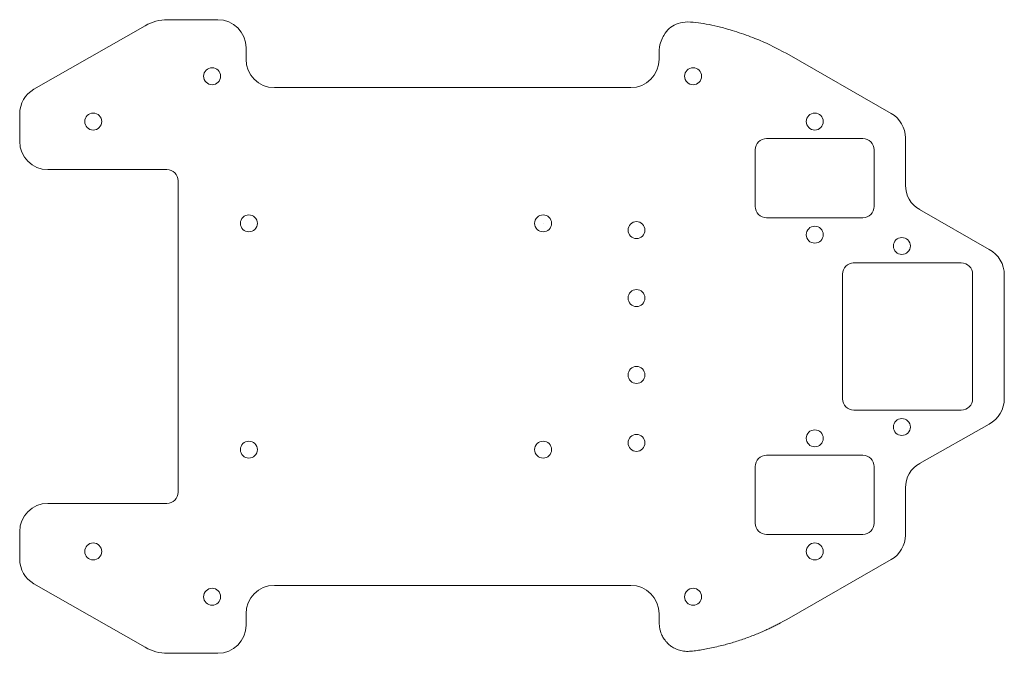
# Model space of a CAD drawing. Extents: x -57 to 117, y -56 to 56.
import ezdxf

# ---------------------------------------------------------------- set-up
doc = ezdxf.new("R2010")
doc.units = 0
doc.layers.add('noname', color=7, linetype='CONTINUOUS', lineweight=20)

msp = doc.modelspace()

# ---------------------------------------------------------------- linework, layer by layer
at = {"layer": 'noname'}
for p, q in [((-30.87, 56), (-22, 56)), ((-54.48, 43.7), (-34.85, 54.94)), ((-17, 49), (-17, 51)), ((-17, 49), (-17, 51)), ((56, 49), (56, 50.69)), ((56, 49), (56, 50.69)), ((56, 50.69), (56, 49)), ((56, 49), (56, 50.69)), ((97.01, 39.44), (78.56, 50)), ((-12, 44), (51, 44)), ((-57, 34.5), (-57, 39.36)), ((92, 35), (75, 35)), ((99.53, 35.1), (99.53, 26.76)), ((73, 33), (73, 23)), ((94, 23), (94, 33)), ((-31, 29.5), (-52, 29.5)), ((-29, -27.5), (-29, 27.5)), ((75, 21), (92, 21)), ((102.04, 22.42), (114.32, 15.39)), ((35.5, 20), (35.5, 20)), ((109.4, 13), (90.3, 13)), ((88.4, 11), (88.4, -11)), ((111.4, -11), (111.4, 11)), ((117, 10.86), (117, -10.95)), ((90.4, -13), (109.4, -13)), ((114.32, -15.48), (102.04, -22.42)), ((92, -21), (75, -21)), ((73, -23), (73, -33)), ((94, -33), (94, -23)), ((99.53, -26.76), (99.53, -35.1)), ((-52, -29.5), (-31, -29.5)), ((-57, -39.36), (-57, -34.5)), ((75, -35), (92, -35)), ((97.01, -39.44), (78.56, -50)), ((-34.85, -54.94), (-54.48, -43.7)), ((51, -44), (-12, -44)), ((-17, -49), (-17, -51)), ((56, -49), (56, -50.69)), ((-22, -56), (-30.87, -56))]:
    msp.add_line(p, q, dxfattribs=at)
for centre in [(-23, 46), (62, 46), (-44, 38), (83.5, 38), (-16.5, 20), (35.5, 20), (52, 18.8), (83.5, 18), (98.9, 16), (52, 6.8), (52, -6.8), (98.9, -16), (52, -18.8), (83.5, -18), (-16.5, -20), (35.5, -20), (-44, -38), (83.5, -38), (-23, -46), (62, -46)]:
    msp.add_circle(centre, 1.5, dxfattribs=at)
for centre, radius, start, end in [((-30.87, 48), 8, 90, 119.7853), ((-22, 51), 5, 360, 90), ((-12, 49), 5, 180, 270), ((51, 49), 5, 270, 0), ((-52, 39.36), 5, 119.7853, 180), ((94.53, 35.1), 5, 0, 60.2147), ((75, 33), 2, 90, 180), ((92, 33), 2, 0, 90), ((-52, 34.5), 5, 180, 270), ((-31, 27.5), 2, 0, 90), ((104.53, 26.76), 5, 180, 240.2147), ((75, 23), 2, 180, 270), ((92, 23), 2, 270, 0), ((111.92, 10.91), 5.08, 359.4322, 61.831), ((90.4, 11), 2, 90, 180), ((109.4, 11), 2, 0, 90), ((0, 0), 0, 0, 0), ((0, 0), 0, 0, 0), ((0, 0), 0, 0, 0), ((0, 0), 0, 0, 0), ((0, 0), 0, 0, 0), ((0, 0), 0, 0, 0), ((0, 0), 0, 0, 0), ((0, 0), 0, 0, 0), ((90.4, -11), 2, 180, 270), ((109.4, -11), 2, 270, 0), ((111.92, -11), 5.08, 298.169, 0.5678), ((75, -23), 2, 90, 180), ((92, -23), 2, 0, 90), ((104.53, -26.76), 5, 119.7853, 180), ((-31, -27.5), 2, 270, 0), ((-52, -34.5), 5, 90, 180), ((75, -33), 2, 180, 270), ((92, -33), 2, 270, 0), ((94.53, -35.1), 5, 299.7853, 0), ((-52, -39.36), 5, 180, 240.2147), ((-12, -49), 5, 90, 180), ((51, -49), 5, 360, 90), ((-22, -51), 5, 270, 0), ((-30.87, -48), 8, 240.2147, 270)]:
    msp.add_arc(centre, radius, start, end, dxfattribs=at)
for points in [[(56, 50.69), (56.16, 51.94), (56.82, 53.43), (57.75, 54.49), (58.94, 55.25), (60.56, 55.67), (62.55, 55.53), (64.24, 55.25), (66.42, 54.79), (68.27, 54.31), (71.94, 53.11), (74.62, 52.01), (76.39, 51.16), (78.56, 50)], [(56, -50.69), (56.08, -51.57), (56.35, -52.53), (56.64, -53.14), (57.16, -53.9), (57.83, -54.56), (58.29, -54.89), (59.17, -55.34), (60.05, -55.6), (61.1, -55.69), (62.18, -55.58), (63.21, -55.42), (64.33, -55.23), (65.53, -54.99), (66.83, -54.69), (67.94, -54.4), (68.86, -54.14), (70, -53.79), (71.06, -53.43), (72.14, -53.04), (73.21, -52.61), (74, -52.28), (74.89, -51.89), (75.57, -51.57), (76.26, -51.23), (76.95, -50.88), (77.45, -50.62), (78.56, -50)]]:
    msp.add_open_spline(points, degree=3, dxfattribs=at)

doc.saveas('drawing.dxf')
